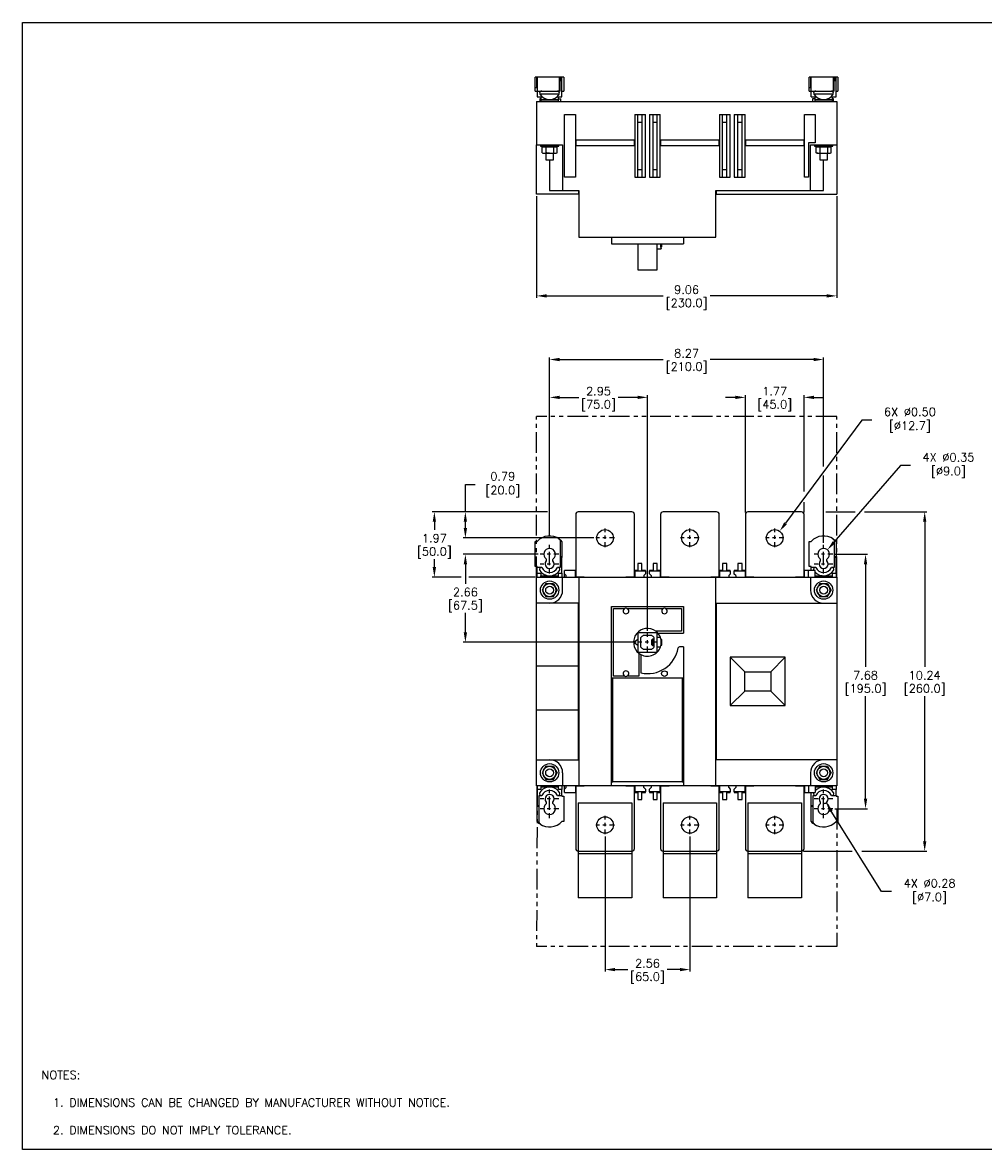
# Model space of a CAD drawing. Extents: x 886.9 to 941.4, y -8.5 to 25.5.
# Tile 1 of 2: x 886.9 to 915.9, y -8.5 to 25.5. Entities that reach past the tile are written whole.
import ezdxf

# ---------------------------------------------------------------- set-up
doc = ezdxf.new("R2010")
doc.units = 0
doc.header["$LTSCALE"] = 4
doc.header["$MEASUREMENT"] = 0
doc.linetypes.add('CENTER2', pattern=[1.125, 0.75, -0.125, 0.125, -0.125])
doc.linetypes.add('PHANTOM2', pattern=[1.25, 0.625, -0.125, 0.125, -0.125, 0.125, -0.125])
doc.layers.get('0').update_dxf_attribs({"linetype": 'CONTINUOUS'})
doc.layers.get('DEFPOINTS').update_dxf_attribs({"linetype": 'CONTINUOUS'})
for name, color, linetype in [('CENTER', 40, 'CENTER2'), ('DIMENSIONS', 140, 'CONTINUOUS'), ('PHANTOM', 130, 'PHANTOM2'), ('TEXT', 140, 'CONTINUOUS')]:
    doc.layers.add(name, color=color, linetype=linetype)
doc.styles.add('ROMANS', font='romans.shx')
doc.styles.get("Standard").update_dxf_attribs({"font": 'romans.shx'})
doc.dimstyles.get("Standard").update_dxf_attribs({"dimtxt": 0.25, "dimasz": 0.3, "dimexe": 0.0625, "dimexo": 0.0625, "dimgap": 0.0625, "dimtad": 0, "dimtih": 1, "dimtoh": 1, "dimzin": 0, "dimdsep": 46, "dimtxsty": 'Standard', "dimcen": 0, "dimadec": 0, "dimazin": 0, "dimtfac": 1, "dimtofl": 0, "dimtmove": 0, "dimatfit": 3, "dimfxl": 1, "dimtolj": 1, "dimtzin": 0, "dimarcsym": 0})

# ---------------------------------------------------------------- blocks, each defined once
blk = doc.blocks.new('*D88')
at = {"layer": 'DEFPOINTS', "color": 0, "transparency": 16777216}
for p in [(911.066, 10.704), (910.397, 0.467), (914.116, 0.467)]:
    blk.add_point(p, dxfattribs=at)
at = {"layer": 'DIMENSIONS', "color": 0, "lineweight": -2, "transparency": 16777216}
for p, q in [((911.128, 10.704), (912.018, 10.704)), ((912.299, 10.704), (914.179, 10.704)), ((914.116, 10.404), (914.116, 6.026)), ((914.116, 0.767), (914.116, 5.145)), ((910.459, 0.467), (911.927, 0.467)), ((912.22, 0.467), (914.179, 0.467))]:
    blk.add_line(p, q, dxfattribs=at)
at = {"layer": 'DIMENSIONS', "color": 0, "transparency": 16777216}
for points in [[(914.066, 10.404), (914.166, 10.404), (914.116, 10.704)], [(914.066, 0.767), (914.166, 0.767), (914.116, 0.467)]]:
    blk.add_solid(points, dxfattribs=at)
at = {"layer": 'DIMENSIONS', "color": 0, "transparency": 16777216, "char_height": 0.25, "attachment_point": 5}
for s, insert in [('\\A1;10.24', (914.116, 5.773)), ('\\A1;[260.0]', (914.116, 5.333))]:
    blk.add_mtext(s, dxfattribs=dict(at, insert=insert))
blk = doc.blocks.new('*D89')
at = {"layer": 'DEFPOINTS', "color": 0, "transparency": 16777216}
for p in [(911.347, 9.424), (911.347, 1.747), (912.331, 1.747)]:
    blk.add_point(p, dxfattribs=at)
at = {"layer": 'DIMENSIONS', "color": 0, "lineweight": -2, "transparency": 16777216}
for p, q in [((911.409, 9.424), (912.394, 9.424)), ((912.331, 9.124), (912.331, 6.026)), ((912.331, 2.047), (912.331, 5.145)), ((911.409, 1.747), (912.394, 1.747))]:
    blk.add_line(p, q, dxfattribs=at)
at = {"layer": 'DIMENSIONS', "color": 0, "transparency": 16777216}
for points in [[(912.281, 9.124), (912.381, 9.124), (912.331, 9.424)], [(912.281, 2.047), (912.381, 2.047), (912.331, 1.747)]]:
    blk.add_solid(points, dxfattribs=at)
at = {"layer": 'DIMENSIONS', "color": 0, "transparency": 16777216, "char_height": 0.25, "attachment_point": 5}
for s, insert in [('\\A1;7.68', (912.331, 5.773)), ('\\A1;[195.0]', (912.331, 5.333))]:
    blk.add_mtext(s, dxfattribs=dict(at, insert=insert))
blk = doc.blocks.new('*D90')
at = {"layer": 'DEFPOINTS', "color": 0, "transparency": 16777216}
for p in [(904.472, 0.974), (907.031, 0.974), (907.031, -3.107)]:
    blk.add_point(p, dxfattribs=at)
at = {"layer": 'DIMENSIONS', "color": 0, "lineweight": -2, "transparency": 16777216}
for p, q in [((904.472, 0.912), (904.472, -3.169)), ((907.031, 0.912), (907.031, -3.169)), ((904.772, -3.107), (905.159, -3.107)), ((906.731, -3.107), (906.343, -3.107))]:
    blk.add_line(p, q, dxfattribs=at)
at = {"layer": 'DIMENSIONS', "color": 0, "transparency": 16777216}
for points in [[(904.772, -3.057), (904.772, -3.157), (904.472, -3.107)], [(906.731, -3.057), (906.731, -3.157), (907.031, -3.107)]]:
    blk.add_solid(points, dxfattribs=at)
at = {"layer": 'DIMENSIONS', "color": 0, "transparency": 16777216, "char_height": 0.25, "attachment_point": 5}
for s, insert in [('\\A1;2.56', (905.751, -2.919)), ('\\A1;[65.0]', (905.751, -3.36))]:
    blk.add_mtext(s, dxfattribs=dict(at, insert=insert))
blk = doc.blocks.new('*D92')
at = {"layer": 'DEFPOINTS', "color": 0, "transparency": 16777216}
for p in [(900.257, 10.704), (902.798, 10.704), (904.191, 9.916)]:
    blk.add_point(p, dxfattribs=at)
at = {"layer": 'DIMENSIONS', "color": 0, "lineweight": -2, "transparency": 16777216}
for p, q in [((900.257, 10.704), (900.257, 11.525)), ((900.257, 11.525), (900.557, 11.525)), ((902.736, 10.704), (900.195, 10.704)), ((900.257, 10.216), (900.257, 10.404)), ((904.128, 9.916), (900.195, 9.916))]:
    blk.add_line(p, q, dxfattribs=at)
at = {"layer": 'DIMENSIONS', "color": 0, "transparency": 16777216}
for points in [[(900.207, 10.404), (900.307, 10.404), (900.257, 10.704)], [(900.207, 10.216), (900.307, 10.216), (900.257, 9.916)]]:
    blk.add_solid(points, dxfattribs=at)
at = {"layer": 'DIMENSIONS', "color": 0, "transparency": 16777216, "insert": (901.298, 11.525), "char_height": 0.25, "attachment_point": 5}
blk.add_mtext('\\A1; 0.79\\P [20.0]', dxfattribs=at)
blk = doc.blocks.new('*D93')
at = {"layer": 'DEFPOINTS', "color": 0, "transparency": 16777216}
for p in [(902.798, 10.704), (899.321, 8.735), (902.424, 8.735)]:
    blk.add_point(p, dxfattribs=at)
at = {"layer": 'DIMENSIONS', "color": 0, "lineweight": -2, "transparency": 16777216}
for p, q in [((902.736, 10.704), (899.259, 10.704)), ((899.321, 10.404), (899.321, 10.16)), ((899.321, 9.035), (899.321, 9.279)), ((900.125, 8.735), (899.259, 8.735)), ((902.362, 8.735), (900.366, 8.735))]:
    blk.add_line(p, q, dxfattribs=at)
at = {"layer": 'DIMENSIONS', "color": 0, "transparency": 16777216}
for points in [[(899.271, 10.404), (899.371, 10.404), (899.321, 10.704)], [(899.271, 9.035), (899.371, 9.035), (899.321, 8.735)]]:
    blk.add_solid(points, dxfattribs=at)
at = {"layer": 'DIMENSIONS', "color": 0, "transparency": 16777216, "char_height": 0.25, "attachment_point": 5}
for s, insert in [('\\A1;1.97', (899.321, 9.907)), ('\\A1;[50.0]', (899.321, 9.466))]:
    blk.add_mtext(s, dxfattribs=dict(at, insert=insert))
blk = doc.blocks.new('*D94')
at = {"layer": 'DEFPOINTS', "color": 0, "transparency": 16777216}
for p in [(902.518, 9.424), (900.257, 6.767), (905.471, 6.767)]:
    blk.add_point(p, dxfattribs=at)
at = {"layer": 'DIMENSIONS', "color": 0, "lineweight": -2, "transparency": 16777216}
for p, q in [((902.455, 9.424), (900.195, 9.424)), ((900.257, 9.124), (900.257, 8.536)), ((900.257, 7.067), (900.257, 7.655)), ((905.408, 6.767), (900.195, 6.767))]:
    blk.add_line(p, q, dxfattribs=at)
at = {"layer": 'DIMENSIONS', "color": 0, "transparency": 16777216}
for points in [[(900.207, 9.124), (900.307, 9.124), (900.257, 9.424)], [(900.207, 7.067), (900.307, 7.067), (900.257, 6.767)]]:
    blk.add_solid(points, dxfattribs=at)
at = {"layer": 'DIMENSIONS', "color": 0, "transparency": 16777216, "char_height": 0.25, "attachment_point": 5}
for s, insert in [('\\A1;2.66', (900.257, 8.283)), ('\\A1;[67.5]', (900.257, 7.842))]:
    blk.add_mtext(s, dxfattribs=dict(at, insert=insert))
blk = doc.blocks.new('*D95')
at = {"layer": 'DEFPOINTS', "color": 0, "transparency": 16777216}
for p in [(905.751, 14.157), (902.798, 9.916), (905.751, 7.047)]:
    blk.add_point(p, dxfattribs=at)
at = {"layer": 'DIMENSIONS', "color": 0, "lineweight": -2, "transparency": 16777216}
for p, q in [((902.798, 9.979), (902.798, 14.219)), ((903.098, 14.157), (903.682, 14.157)), ((905.451, 14.157), (904.867, 14.157)), ((905.751, 7.11), (905.751, 14.219))]:
    blk.add_line(p, q, dxfattribs=at)
at = {"layer": 'DIMENSIONS', "color": 0, "transparency": 16777216}
for points in [[(903.098, 14.207), (903.098, 14.107), (902.798, 14.157)], [(905.451, 14.207), (905.451, 14.107), (905.751, 14.157)]]:
    blk.add_solid(points, dxfattribs=at)
at = {"layer": 'DIMENSIONS', "color": 0, "transparency": 16777216, "char_height": 0.25, "attachment_point": 5}
for s, insert in [('\\A1;2.95', (904.275, 14.344)), ('\\A1;[75.0]', (904.275, 13.904))]:
    blk.add_mtext(s, dxfattribs=dict(at, insert=insert))
blk = doc.blocks.new('*D96')
at = {"layer": 'DEFPOINTS', "color": 0, "transparency": 16777216}
for p in [(911.066, 15.299), (902.798, 9.916), (911.066, 9.705)]:
    blk.add_point(p, dxfattribs=at)
at = {"layer": 'DIMENSIONS', "color": 0, "lineweight": -2, "transparency": 16777216}
for p, q in [((902.798, 9.979), (902.798, 15.362)), ((911.066, 12.068), (911.066, 15.362)), ((903.098, 15.299), (906.221, 15.299)), ((910.766, 15.299), (907.643, 15.299)), ((911.066, 9.767), (911.066, 11.799))]:
    blk.add_line(p, q, dxfattribs=at)
at = {"layer": 'DIMENSIONS', "color": 0, "transparency": 16777216}
for points in [[(903.098, 15.349), (903.098, 15.249), (902.798, 15.299)], [(910.766, 15.349), (910.766, 15.249), (911.066, 15.299)]]:
    blk.add_solid(points, dxfattribs=at)
at = {"layer": 'DIMENSIONS', "color": 0, "transparency": 16777216, "char_height": 0.25, "attachment_point": 5}
for s, insert in [('\\A1;8.27', (906.932, 15.487)), ('\\A1;[210.0]', (906.932, 15.046))]:
    blk.add_mtext(s, dxfattribs=dict(at, insert=insert))
blk = doc.blocks.new('*D97')
at = {"layer": 'DEFPOINTS', "color": 0, "transparency": 16777216}
for p in [(910.475, 14.157), (908.704, 10.625), (910.475, 10.625)]:
    blk.add_point(p, dxfattribs=at)
at = {"layer": 'DIMENSIONS', "color": 0, "lineweight": -2, "transparency": 16777216}
for p, q in [((908.404, 14.157), (908.104, 14.157)), ((908.704, 10.687), (908.704, 14.219)), ((910.475, 11.314), (910.475, 14.219)), ((910.775, 14.157), (911.075, 14.157)), ((910.475, 10.687), (910.475, 10.992))]:
    blk.add_line(p, q, dxfattribs=at)
at = {"layer": 'DIMENSIONS', "color": 0, "transparency": 16777216}
for points in [[(908.404, 14.207), (908.404, 14.107), (908.704, 14.157)], [(910.775, 14.207), (910.775, 14.107), (910.475, 14.157)]]:
    blk.add_solid(points, dxfattribs=at)
at = {"layer": 'DIMENSIONS', "color": 0, "transparency": 16777216, "char_height": 0.25, "attachment_point": 5}
for s, insert in [('\\A1;1.77', (909.59, 14.344)), ('\\A1;[45.0]', (909.59, 13.904))]:
    blk.add_mtext(s, dxfattribs=dict(at, insert=insert))
blk = doc.blocks.new('*D98')
at = {"layer": 'DEFPOINTS', "color": 0, "transparency": 16777216}
for p in [(910.993, 2.159), (911.139, 1.925)]:
    blk.add_point(p, dxfattribs=at)
at = {"layer": 'DIMENSIONS', "color": 0, "lineweight": -2, "transparency": 16777216}
for p, q in [((912.815, -0.752), (911.298, 1.671)), ((913.115, -0.752), (912.815, -0.752))]:
    blk.add_line(p, q, dxfattribs=at)
blk.add_arc((911.066, 2.042), 0.138, 276.0569, 316.7498, dxfattribs=at)
at = {"layer": 'DIMENSIONS', "color": 0, "transparency": 16777216}
blk.add_solid([(911.341, 1.698), (911.256, 1.645), (911.139, 1.925)], dxfattribs=at)
at = {"layer": 'DIMENSIONS', "color": 0, "transparency": 16777216, "insert": (914.177, -0.752), "char_height": 0.25, "attachment_point": 5}
blk.add_mtext('\\A1; 4X ∅0.28\\P [∅7.0]', dxfattribs=at)
blk = doc.blocks.new('*D99')
at = {"layer": 'DEFPOINTS', "color": 0, "transparency": 16777216}
for p in [(911.182, 9.558), (910.95, 9.29)]:
    blk.add_point(p, dxfattribs=at)
at = {"layer": 'DIMENSIONS', "color": 0, "lineweight": -2, "transparency": 16777216}
for p, q in [((913.384, 12.1), (911.378, 9.785)), ((913.684, 12.1), (913.384, 12.1))]:
    blk.add_line(p, q, dxfattribs=at)
at = {"layer": 'DIMENSIONS', "color": 0, "transparency": 16777216}
blk.add_solid([(911.341, 9.817), (911.416, 9.752), (911.182, 9.558)], dxfattribs=at)
at = {"layer": 'DIMENSIONS', "color": 0, "transparency": 16777216, "insert": (914.746, 12.1), "char_height": 0.25, "attachment_point": 5}
blk.add_mtext('\\A1; 4X ∅0.35\\P [∅9.0]', dxfattribs=at)
blk = doc.blocks.new('*D100')
at = {"layer": 'DEFPOINTS', "color": 0, "transparency": 16777216}
for p in [(909.738, 10.117), (909.441, 9.715)]:
    blk.add_point(p, dxfattribs=at)
at = {"layer": 'DIMENSIONS', "color": 0, "lineweight": -2, "transparency": 16777216}
for p, q in [((912.221, 13.469), (909.917, 10.358)), ((912.521, 13.469), (912.221, 13.469))]:
    blk.add_line(p, q, dxfattribs=at)
at = {"layer": 'DIMENSIONS', "color": 0, "transparency": 16777216}
blk.add_solid([(909.877, 10.388), (909.957, 10.328), (909.738, 10.117)], dxfattribs=at)
at = {"layer": 'DIMENSIONS', "color": 0, "transparency": 16777216, "insert": (913.583, 13.469), "char_height": 0.25, "attachment_point": 5}
blk.add_mtext('\\A1; 6X ∅0.50\\P [∅12.7]', dxfattribs=at)
blk = doc.blocks.new('*D101')
at = {"layer": 'DEFPOINTS', "color": 0, "transparency": 16777216}
for p in [(902.405, 20.285), (911.46, 20.285), (911.46, 17.219)]:
    blk.add_point(p, dxfattribs=at)
at = {"layer": 'DIMENSIONS', "color": 0, "lineweight": -2, "transparency": 16777216}
for p, q in [((902.405, 20.223), (902.405, 17.156)), ((911.46, 20.223), (911.46, 17.156)), ((902.705, 17.219), (906.221, 17.219)), ((911.16, 17.219), (907.643, 17.219))]:
    blk.add_line(p, q, dxfattribs=at)
at = {"layer": 'DIMENSIONS', "color": 0, "transparency": 16777216}
for points in [[(902.705, 17.269), (902.705, 17.169), (902.405, 17.219)], [(911.16, 17.269), (911.16, 17.169), (911.46, 17.219)]]:
    blk.add_solid(points, dxfattribs=at)
at = {"layer": 'DIMENSIONS', "color": 0, "transparency": 16777216, "char_height": 0.25, "attachment_point": 5}
for s, insert in [('\\A1;9.06', (906.932, 17.406)), ('\\A1;[230.0]', (906.932, 16.966))]:
    blk.add_mtext(s, dxfattribs=dict(at, insert=insert))

msp = doc.modelspace()

# ---------------------------------------------------------------- linework, layer by layer
at = {"color": 0}
for p, q in [((903.231, 23.813), (902.365, 23.813)), ((902.365, 23.399), (902.365, 23.813)), ((902.399, 23.813), (902.399, 23.506)), ((902.424, 23.813), (902.424, 23.222)), ((903.094, 23.399), (903.094, 23.813)), ((903.125, 23.813), (903.125, 23.714)), ((903.172, 23.222), (903.172, 23.813)), ((903.231, 23.813), (903.231, 23.399)), ((911.499, 23.813), (910.633, 23.813)), ((910.633, 23.399), (910.633, 23.813)), ((910.666, 23.813), (910.666, 23.506)), ((910.692, 23.222), (910.692, 23.813)), ((911.361, 23.399), (911.361, 23.813)), ((911.393, 23.813), (911.393, 23.714)), ((911.44, 23.222), (911.44, 23.813)), ((911.499, 23.813), (911.499, 23.399)), ((902.365, 23.506), (902.424, 23.506)), ((903.113, 23.714), (903.125, 23.714)), ((903.113, 23.399), (903.113, 23.714)), ((903.172, 23.703), (903.113, 23.703)), ((903.125, 23.714), (903.172, 23.714)), ((910.633, 23.506), (910.692, 23.506)), ((911.381, 23.714), (911.393, 23.714)), ((911.381, 23.399), (911.381, 23.714)), ((911.44, 23.703), (911.381, 23.703)), ((911.393, 23.714), (911.44, 23.714)), ((902.365, 23.399), (902.424, 23.399)), ((902.424, 23.399), (903.094, 23.399)), ((902.424, 23.222), (902.535, 23.222)), ((902.503, 23.163), (902.503, 23.084)), ((902.535, 23.163), (902.503, 23.163)), ((903.09, 23.301), (902.506, 23.301)), ((902.535, 23.222), (902.535, 23.084)), ((902.535, 23.143), (903.062, 23.143)), ((903.062, 23.222), (903.172, 23.222)), ((903.062, 23.084), (903.062, 23.222)), ((903.062, 23.163), (903.133, 23.163)), ((903.113, 23.399), (903.094, 23.399)), ((903.133, 23.084), (903.133, 23.163)), ((903.172, 23.399), (903.231, 23.399)), ((910.633, 23.399), (910.692, 23.399)), ((910.692, 23.399), (911.361, 23.399)), ((910.692, 23.222), (910.802, 23.222)), ((910.731, 23.163), (910.731, 23.084)), ((910.802, 23.163), (910.731, 23.163)), ((911.358, 23.301), (910.774, 23.301)), ((910.802, 23.222), (910.802, 23.084)), ((910.802, 23.143), (911.33, 23.143)), ((911.33, 23.222), (911.44, 23.222)), ((911.33, 23.084), (911.33, 23.222)), ((911.356, 23.163), (911.33, 23.163)), ((911.356, 23.084), (911.356, 23.163)), ((911.361, 23.163), (911.356, 23.163)), ((911.381, 23.399), (911.361, 23.399)), ((911.361, 23.084), (911.361, 23.163)), ((911.44, 23.399), (911.499, 23.399)), ((902.405, 23.084), (902.405, 21.781)), ((902.405, 23.084), (911.46, 23.084)), ((903.062, 23.084), (902.535, 23.084)), ((911.33, 23.084), (910.802, 23.084)), ((911.46, 23.084), (911.46, 21.781)), ((903.251, 22.691), (903.576, 22.691)), ((903.251, 20.797), (903.251, 22.691)), ((903.576, 22.691), (903.576, 20.797)), ((905.367, 22.691), (905.367, 22.679)), ((905.367, 22.691), (905.692, 22.691)), ((905.367, 22.679), (905.367, 20.809)), ((905.456, 20.797), (905.456, 22.691)), ((905.456, 22.463), (905.584, 22.463)), ((905.584, 22.691), (905.584, 20.797)), ((905.692, 22.679), (905.692, 22.691)), ((905.692, 20.809), (905.692, 22.679)), ((905.81, 22.691), (905.81, 22.679)), ((905.81, 22.691), (906.135, 22.691)), ((905.81, 22.679), (905.81, 20.809)), ((905.918, 20.797), (905.918, 22.691)), ((905.918, 22.463), (906.046, 22.463)), ((906.046, 20.797), (906.046, 22.691)), ((906.135, 22.679), (906.135, 22.691)), ((906.135, 20.809), (906.135, 22.679)), ((907.926, 22.691), (907.926, 22.679)), ((907.926, 22.691), (908.251, 22.691)), ((907.926, 22.679), (907.926, 20.809)), ((908.015, 20.797), (908.015, 22.691)), ((908.015, 22.463), (908.143, 22.463)), ((908.143, 20.797), (908.143, 22.691)), ((908.251, 22.679), (908.251, 22.691)), ((908.251, 20.809), (908.251, 22.679)), ((908.369, 22.691), (908.369, 22.679)), ((908.369, 22.691), (908.694, 22.691)), ((908.369, 22.679), (908.369, 20.809)), ((908.477, 20.797), (908.477, 22.691)), ((908.477, 22.463), (908.605, 22.463)), ((908.605, 20.797), (908.605, 22.691)), ((908.694, 22.679), (908.694, 22.691)), ((908.694, 20.809), (908.694, 22.679)), ((910.485, 20.797), (910.485, 22.691)), ((910.485, 22.691), (910.81, 22.691)), ((910.81, 22.691), (910.81, 21.84)), ((902.405, 21.781), (903.192, 21.781)), ((902.405, 20.285), (902.405, 21.781)), ((902.523, 21.781), (902.523, 21.738)), ((903.074, 21.738), (903.074, 21.781)), ((903.192, 21.781), (903.192, 20.403)), ((903.586, 21.931), (905.357, 21.931)), ((903.586, 21.931), (903.586, 21.742)), ((905.357, 21.742), (905.357, 21.931)), ((906.145, 21.931), (906.145, 21.742)), ((906.145, 21.931), (907.916, 21.931)), ((907.916, 21.742), (907.916, 21.931)), ((908.704, 21.931), (908.704, 21.742)), ((908.704, 21.931), (910.475, 21.931)), ((910.475, 21.742), (910.475, 21.931)), ((910.81, 21.84), (910.613, 21.84)), ((910.613, 21.84), (910.613, 20.797)), ((910.672, 21.781), (911.46, 21.781)), ((910.672, 20.403), (910.672, 21.781)), ((910.79, 21.781), (910.79, 21.738)), ((911.342, 21.738), (911.342, 21.781)), ((911.46, 21.781), (911.46, 20.285)), ((902.523, 21.738), (902.668, 21.718)), ((903.074, 21.738), (902.523, 21.738)), ((902.571, 21.718), (903.026, 21.718)), ((902.571, 21.539), (902.571, 21.718)), ((902.571, 21.539), (902.601, 21.521)), ((902.601, 21.521), (902.628, 21.521)), ((902.628, 21.521), (902.995, 21.521)), ((902.68, 21.521), (902.68, 21.321)), ((902.685, 21.718), (902.685, 21.539)), ((902.912, 21.718), (902.912, 21.539)), ((902.916, 21.321), (902.916, 21.521)), ((902.928, 21.718), (903.074, 21.738)), ((902.969, 21.521), (902.995, 21.521)), ((902.995, 21.521), (903.026, 21.539)), ((903.026, 21.539), (903.026, 21.718)), ((905.357, 21.742), (903.586, 21.742)), ((907.916, 21.742), (906.145, 21.742)), ((910.475, 21.742), (908.704, 21.742)), ((910.79, 21.738), (910.936, 21.718)), ((911.342, 21.738), (910.79, 21.738)), ((910.839, 21.718), (911.293, 21.718)), ((910.839, 21.539), (910.839, 21.718)), ((910.839, 21.539), (910.869, 21.521)), ((910.869, 21.521), (910.896, 21.521)), ((910.896, 21.521), (911.263, 21.521)), ((910.948, 21.521), (910.948, 21.321)), ((910.952, 21.718), (910.952, 21.539)), ((911.18, 21.718), (911.18, 21.539)), ((911.184, 21.321), (911.184, 21.521)), ((911.196, 21.718), (911.342, 21.738)), ((911.236, 21.521), (911.263, 21.521)), ((911.263, 21.521), (911.293, 21.539)), ((911.293, 21.539), (911.293, 21.718)), ((902.68, 21.321), (902.916, 21.321)), ((902.798, 21.321), (902.798, 20.403)), ((910.948, 21.321), (911.184, 21.321)), ((911.066, 20.403), (911.066, 21.321)), ((903.576, 20.797), (903.251, 20.797)), ((905.367, 20.809), (905.367, 20.797)), ((905.367, 20.797), (905.692, 20.797)), ((905.584, 21.025), (905.456, 21.025)), ((905.692, 20.797), (905.692, 20.809)), ((905.81, 20.809), (905.81, 20.797)), ((905.81, 20.797), (906.135, 20.797)), ((906.046, 21.025), (905.918, 21.025)), ((906.135, 20.797), (906.135, 20.809)), ((907.926, 20.809), (907.926, 20.797)), ((907.926, 20.797), (908.251, 20.797)), ((908.143, 21.025), (908.015, 21.025)), ((908.251, 20.797), (908.251, 20.809)), ((908.369, 20.809), (908.369, 20.797)), ((908.369, 20.797), (908.694, 20.797)), ((908.605, 21.025), (908.477, 21.025)), ((908.694, 20.797), (908.694, 20.809)), ((910.613, 20.797), (910.485, 20.797)), ((902.798, 20.403), (903.684, 20.403)), ((903.668, 20.403), (903.668, 20.285)), ((903.684, 20.403), (903.684, 18.986)), ((907.818, 20.403), (911.066, 20.403)), ((907.818, 18.986), (907.818, 20.403)), ((907.834, 20.285), (907.834, 20.403)), ((903.668, 20.285), (902.405, 20.285)), ((907.834, 20.285), (911.46, 20.285)), ((903.684, 18.986), (907.818, 18.986)), ((904.668, 18.986), (904.668, 18.789)), ((904.668, 18.789), (906.834, 18.789)), ((905.456, 18.789), (905.456, 18.002)), ((906.046, 18.002), (906.046, 18.789)), ((906.167, 18.689), (906.167, 18.789)), ((906.167, 18.691), (906.184, 18.708)), ((906.184, 18.708), (906.184, 18.789)), ((906.834, 18.986), (906.834, 18.789)), ((906.046, 18.64), (906.167, 18.64)), ((906.167, 18.64), (906.167, 18.688)), ((905.456, 18.002), (905.458, 18.002)), ((905.458, 18.002), (906.045, 18.002)), ((906.045, 18.002), (906.046, 18.002)), ((903.586, 10.625), (903.586, 8.747)), ((905.279, 10.704), (903.664, 10.704)), ((905.357, 8.747), (905.357, 10.625)), ((906.145, 10.625), (906.145, 8.747)), ((907.838, 10.704), (906.223, 10.704)), ((907.916, 8.747), (907.916, 10.625)), ((908.704, 10.625), (908.704, 8.747)), ((910.397, 10.704), (908.783, 10.704)), ((910.475, 8.747), (910.475, 10.625)), ((903.094, 9.857), (903.094, 9.881)), ((911.361, 9.857), (911.361, 9.881)), ((902.365, 9.05), (902.365, 9.813)), ((902.365, 9.813), (902.424, 9.813)), ((903.113, 9.857), (903.094, 9.857)), ((903.113, 9.857), (903.113, 9.026)), ((903.113, 9.857), (903.125, 9.857)), ((903.172, 9.813), (903.172, 9.358)), ((910.633, 9.05), (910.633, 9.813)), ((910.633, 9.813), (910.692, 9.813)), ((911.381, 9.857), (911.361, 9.857)), ((911.381, 9.857), (911.381, 9.026)), ((911.381, 9.857), (911.393, 9.857)), ((911.44, 9.813), (911.44, 9.358)), ((903.113, 9.358), (903.172, 9.358)), ((903.172, 9.33), (903.113, 9.33)), ((903.172, 9.358), (903.172, 9.33)), ((903.172, 8.849), (903.172, 9.33)), ((911.381, 9.358), (911.44, 9.358)), ((911.44, 9.33), (911.381, 9.33)), ((911.44, 9.358), (911.44, 9.33)), ((911.44, 8.849), (911.44, 9.33)), ((902.424, 9.05), (902.365, 9.05)), ((902.424, 9.026), (902.424, 9.05)), ((902.564, 9.026), (902.424, 9.026)), ((902.424, 8.849), (902.424, 9.026)), ((902.424, 8.849), (902.535, 8.849)), ((902.424, 8.735), (902.424, 8.849)), ((902.535, 8.849), (902.535, 8.771)), ((903.113, 9.026), (903.033, 9.026)), ((903.062, 8.849), (903.172, 8.849)), ((903.062, 8.771), (903.062, 8.849)), ((903.172, 8.849), (903.172, 8.735)), ((903.251, 8.834), (903.251, 8.932)), ((903.576, 8.932), (903.251, 8.932)), ((903.576, 8.735), (903.576, 8.932)), ((905.367, 8.932), (905.367, 8.92)), ((905.456, 8.932), (905.367, 8.932)), ((905.367, 8.92), (905.692, 8.92)), ((905.367, 8.92), (905.367, 8.735)), ((905.456, 9.148), (905.456, 8.932)), ((905.584, 9.148), (905.456, 9.148)), ((905.584, 8.932), (905.584, 9.148)), ((905.692, 8.932), (905.584, 8.932)), ((905.692, 8.92), (905.692, 8.932)), ((905.692, 8.92), (905.692, 8.834)), ((905.81, 8.932), (905.81, 8.92)), ((905.918, 8.932), (905.81, 8.932)), ((905.81, 8.834), (905.81, 8.92)), ((905.81, 8.92), (906.135, 8.92)), ((905.918, 9.148), (905.918, 8.932)), ((906.046, 9.148), (905.918, 9.148)), ((906.046, 8.932), (906.046, 9.148)), ((906.135, 8.932), (906.046, 8.932)), ((906.135, 8.92), (906.135, 8.932)), ((906.135, 8.92), (906.135, 8.735)), ((908.015, 8.932), (907.926, 8.932)), ((907.926, 8.932), (907.926, 8.92)), ((907.926, 8.92), (908.251, 8.92)), ((907.926, 8.92), (907.926, 8.735)), ((908.015, 9.148), (908.015, 8.932)), ((908.143, 9.148), (908.015, 9.148)), ((908.143, 8.932), (908.143, 9.148)), ((908.251, 8.932), (908.143, 8.932)), ((908.251, 8.92), (908.251, 8.932)), ((908.251, 8.92), (908.251, 8.824)), ((908.477, 8.932), (908.369, 8.932)), ((908.369, 8.932), (908.369, 8.92)), ((908.369, 8.824), (908.369, 8.92)), ((908.369, 8.92), (908.694, 8.92)), ((908.477, 9.148), (908.477, 8.932)), ((908.605, 9.148), (908.477, 9.148)), ((908.605, 8.932), (908.605, 9.148)), ((908.694, 8.932), (908.605, 8.932)), ((908.694, 8.92), (908.694, 8.932)), ((908.694, 8.92), (908.694, 8.735)), ((910.485, 8.735), (910.485, 8.932)), ((910.613, 8.932), (910.485, 8.932)), ((910.613, 8.735), (910.613, 8.932)), ((910.81, 8.932), (910.613, 8.932)), ((910.692, 9.05), (910.633, 9.05)), ((910.692, 9.026), (910.692, 9.05)), ((910.831, 9.026), (910.692, 9.026)), ((910.692, 8.932), (910.692, 9.026)), ((910.81, 8.735), (910.81, 8.932)), ((911.381, 9.026), (911.301, 9.026)), ((911.33, 8.849), (911.44, 8.849)), ((911.33, 8.771), (911.33, 8.849)), ((911.44, 8.849), (911.44, 8.735)), ((902.405, 2.436), (902.405, 8.735)), ((902.405, 8.735), (911.46, 8.735)), ((902.535, 8.771), (903.062, 8.771)), ((902.535, 8.735), (902.535, 8.771)), ((903.062, 8.735), (903.062, 8.771)), ((903.192, 8.341), (903.192, 8.735)), ((903.251, 8.834), (903.3, 8.784)), ((903.251, 8.735), (903.251, 8.834)), ((903.3, 8.735), (903.3, 8.784)), ((903.586, 8.747), (903.842, 8.747)), ((903.684, 8.735), (903.684, 2.436)), ((903.842, 8.747), (903.842, 8.735)), ((905.101, 8.747), (905.357, 8.747)), ((905.101, 8.735), (905.101, 8.747)), ((905.692, 8.834), (905.643, 8.784)), ((905.643, 8.784), (905.643, 8.735)), ((905.859, 8.784), (905.81, 8.834)), ((905.859, 8.784), (905.859, 8.735)), ((906.145, 8.747), (906.401, 8.747)), ((906.401, 8.747), (906.401, 8.735)), ((907.66, 8.747), (907.916, 8.747)), ((907.66, 8.735), (907.66, 8.747)), ((907.818, 2.436), (907.818, 8.735)), ((908.251, 8.824), (908.202, 8.784)), ((908.202, 8.784), (908.202, 8.735)), ((908.418, 8.784), (908.369, 8.824)), ((908.418, 8.784), (908.418, 8.735)), ((908.704, 8.747), (908.96, 8.747)), ((908.96, 8.747), (908.96, 8.735)), ((910.22, 8.747), (910.475, 8.747)), ((910.22, 8.735), (910.22, 8.747)), ((910.672, 8.735), (910.672, 8.341)), ((910.81, 8.771), (911.33, 8.771)), ((911.33, 8.735), (911.33, 8.771)), ((911.46, 8.735), (911.46, 2.436)), ((903.668, 7.948), (902.405, 7.948)), ((903.668, 3.223), (903.668, 7.948)), ((904.668, 7.849), (906.834, 7.849)), ((904.668, 2.436), (904.668, 7.849)), ((906.834, 7.849), (906.834, 7.042)), ((907.834, 7.948), (911.46, 7.948)), ((907.834, 3.223), (907.834, 7.948)), ((904.727, 7.79), (905.07, 7.79)), ((904.727, 5.743), (904.727, 7.79)), ((905.132, 7.79), (906.232, 7.79)), ((906.294, 7.79), (906.775, 7.79)), ((906.775, 7.79), (906.775, 7.101)), ((905.353, 6.782), (905.456, 6.865)), ((905.456, 7.06), (905.456, 6.473)), ((905.458, 7.062), (906.045, 7.062)), ((905.545, 6.9), (905.545, 6.633)), ((905.884, 6.972), (905.618, 6.972)), ((905.899, 6.865), (905.869, 6.835)), ((905.869, 6.835), (905.869, 6.698)), ((905.957, 6.865), (905.899, 6.865)), ((905.899, 6.865), (905.899, 6.668)), ((905.957, 6.633), (905.957, 6.9)), ((906.775, 7.101), (906.002, 7.101)), ((906.046, 6.473), (906.046, 7.06)), ((906.14, 6.916), (906.046, 6.916)), ((906.066, 7.042), (906.834, 7.042)), ((906.167, 6.865), (906.155, 6.865)), ((906.184, 6.848), (906.167, 6.865)), ((906.167, 6.668), (906.167, 6.865)), ((906.184, 6.767), (906.184, 6.848)), ((905.456, 6.668), (905.353, 6.751)), ((905.458, 6.471), (906.045, 6.471)), ((905.618, 6.561), (905.884, 6.561)), ((905.869, 6.698), (905.899, 6.668)), ((905.899, 6.668), (905.957, 6.668)), ((906.14, 6.617), (906.046, 6.617)), ((906.156, 6.668), (906.167, 6.668)), ((906.167, 6.668), (906.184, 6.685)), ((906.184, 6.685), (906.184, 6.767)), ((906.834, 6.629), (906.719, 6.629)), ((906.834, 6.629), (906.834, 2.436)), ((905.495, 6.436), (905.495, 5.743)), ((905.554, 6.397), (905.554, 5.842)), ((908.251, 6.314), (908.251, 4.857)), ((909.905, 6.314), (908.251, 6.314)), ((908.684, 5.881), (908.251, 6.314)), ((909.472, 5.881), (909.905, 6.314)), ((909.905, 4.857), (909.905, 6.314)), ((902.405, 6.058), (903.668, 6.058)), ((908.684, 5.29), (908.684, 5.881)), ((908.684, 5.881), (909.472, 5.881)), ((909.472, 5.881), (909.472, 5.29)), ((906.834, 5.684), (904.668, 5.684)), ((904.708, 2.558), (904.708, 5.684)), ((905.07, 5.743), (904.727, 5.743)), ((905.495, 5.743), (905.132, 5.743)), ((906.794, 5.684), (906.794, 2.558)), ((908.251, 4.857), (908.684, 5.29)), ((909.472, 5.29), (908.684, 5.29)), ((909.472, 5.29), (909.905, 4.857)), ((908.251, 4.857), (909.905, 4.857)), ((903.668, 4.719), (902.405, 4.719)), ((902.405, 3.223), (903.668, 3.223)), ((911.46, 3.223), (907.834, 3.223)), ((903.192, 2.83), (903.192, 2.436)), ((910.672, 2.83), (910.672, 2.436)), ((911.46, 2.436), (902.405, 2.436)), ((902.424, 2.322), (902.424, 2.436)), ((902.535, 2.436), (902.535, 2.4)), ((903.062, 2.4), (902.535, 2.4)), ((902.535, 2.4), (902.535, 2.322)), ((903.062, 2.4), (903.062, 2.436)), ((903.062, 2.322), (903.062, 2.4)), ((903.172, 2.436), (903.172, 2.322)), ((903.251, 2.337), (903.251, 2.436)), ((903.3, 2.387), (903.251, 2.337)), ((903.3, 2.387), (903.3, 2.436)), ((903.576, 2.436), (903.576, 2.239)), ((903.586, 2.424), (903.586, 0.546)), ((903.842, 2.424), (903.586, 2.424)), ((903.842, 2.436), (903.842, 2.424)), ((904.668, 2.565), (904.668, 2.554)), ((906.834, 2.554), (904.668, 2.554)), ((906.794, 2.558), (904.708, 2.558)), ((905.101, 2.424), (905.101, 2.436)), ((905.357, 2.424), (905.101, 2.424)), ((905.357, 0.546), (905.357, 2.424)), ((905.367, 2.436), (905.367, 2.251)), ((905.643, 2.387), (905.643, 2.436)), ((905.643, 2.387), (905.692, 2.337)), ((905.81, 2.337), (905.859, 2.387)), ((905.859, 2.436), (905.859, 2.387)), ((906.135, 2.251), (906.135, 2.436)), ((906.145, 2.424), (906.145, 0.546)), ((906.401, 2.424), (906.145, 2.424)), ((906.401, 2.436), (906.401, 2.424)), ((906.834, 2.554), (906.834, 2.565)), ((907.66, 2.424), (907.66, 2.436)), ((907.916, 2.424), (907.66, 2.424)), ((907.916, 0.546), (907.916, 2.424)), ((907.926, 2.436), (907.926, 2.251)), ((908.202, 2.387), (908.202, 2.436)), ((908.202, 2.387), (908.251, 2.337)), ((908.369, 2.337), (908.418, 2.387)), ((908.418, 2.436), (908.418, 2.387)), ((908.694, 2.251), (908.694, 2.436)), ((908.704, 2.424), (908.704, 0.546)), ((908.96, 2.424), (908.704, 2.424)), ((908.96, 2.436), (908.96, 2.424)), ((910.22, 2.424), (910.22, 2.436)), ((910.475, 2.424), (910.22, 2.424)), ((910.475, 0.546), (910.475, 2.424)), ((910.485, 2.436), (910.485, 2.239)), ((910.613, 2.436), (910.613, 2.239)), ((910.81, 2.436), (910.81, 2.239)), ((911.33, 2.4), (910.81, 2.4)), ((911.33, 2.4), (911.33, 2.436)), ((911.33, 2.322), (911.33, 2.4)), ((911.44, 2.436), (911.44, 2.322)), ((902.424, 1.841), (902.424, 2.322)), ((902.535, 2.322), (902.424, 2.322)), ((902.483, 2.145), (902.564, 2.145)), ((902.483, 1.314), (902.483, 2.145)), ((903.033, 2.145), (903.172, 2.145)), ((903.172, 2.322), (903.062, 2.322)), ((903.172, 2.145), (903.172, 2.322)), ((903.172, 2.145), (903.172, 2.121)), ((903.172, 2.121), (903.231, 2.121)), ((903.231, 2.121), (903.231, 1.358)), ((903.251, 2.239), (903.251, 2.337)), ((903.251, 2.239), (903.576, 2.239)), ((905.367, 2.251), (905.367, 2.239)), ((905.692, 2.251), (905.367, 2.251)), ((905.367, 2.239), (905.456, 2.239)), ((905.456, 2.239), (905.456, 2.022)), ((905.584, 2.239), (905.692, 2.239)), ((905.584, 2.022), (905.584, 2.239)), ((905.692, 2.337), (905.692, 2.251)), ((905.692, 2.239), (905.692, 2.251)), ((905.81, 2.251), (905.81, 2.337)), ((906.135, 2.251), (905.81, 2.251)), ((905.81, 2.251), (905.81, 2.239)), ((905.81, 2.239), (905.918, 2.239)), ((905.918, 2.239), (905.918, 2.022)), ((906.046, 2.239), (906.135, 2.239)), ((906.046, 2.022), (906.046, 2.239)), ((906.135, 2.239), (906.135, 2.251)), ((908.251, 2.251), (907.926, 2.251)), ((907.926, 2.251), (907.926, 2.239)), ((907.926, 2.239), (908.015, 2.239)), ((908.015, 2.239), (908.015, 2.022)), ((908.143, 2.239), (908.251, 2.239)), ((908.143, 2.022), (908.143, 2.239)), ((908.251, 2.337), (908.251, 2.251)), ((908.251, 2.239), (908.251, 2.251)), ((908.369, 2.251), (908.369, 2.337)), ((908.694, 2.251), (908.369, 2.251)), ((908.369, 2.251), (908.369, 2.239)), ((908.369, 2.239), (908.477, 2.239)), ((908.477, 2.239), (908.477, 2.022)), ((908.605, 2.239), (908.694, 2.239)), ((908.605, 2.022), (908.605, 2.239)), ((908.694, 2.239), (908.694, 2.251)), ((910.485, 2.239), (910.613, 2.239)), ((910.613, 2.239), (910.81, 2.239)), ((910.692, 1.358), (910.692, 2.239)), ((910.751, 2.145), (910.831, 2.145)), ((910.751, 1.314), (910.751, 2.145)), ((911.301, 2.145), (911.44, 2.145)), ((911.44, 2.322), (911.33, 2.322)), ((911.44, 2.145), (911.44, 2.322)), ((911.44, 2.145), (911.44, 2.121)), ((911.44, 2.121), (911.499, 2.121)), ((911.499, 2.121), (911.499, 1.358)), ((902.424, 1.841), (902.483, 1.841)), ((902.424, 1.813), (902.424, 1.841)), ((902.483, 1.813), (902.424, 1.813)), ((902.424, 1.358), (902.424, 1.813)), ((905.456, 2.022), (905.584, 2.022)), ((905.918, 2.022), (906.046, 2.022)), ((908.015, 2.022), (908.143, 2.022)), ((908.477, 2.022), (908.605, 2.022)), ((910.692, 1.841), (910.751, 1.841)), ((910.751, 1.813), (910.692, 1.813)), ((902.471, 1.314), (902.483, 1.314)), ((902.503, 1.314), (902.483, 1.314)), ((902.503, 1.314), (902.503, 1.29)), ((903.231, 1.358), (903.172, 1.358)), ((910.739, 1.314), (910.751, 1.314)), ((910.771, 1.314), (910.751, 1.314)), ((910.771, 1.314), (910.771, 1.29)), ((911.499, 1.358), (911.44, 1.358)), ((903.664, 0.467), (905.279, 0.467)), ((906.223, 0.467), (907.838, 0.467)), ((908.783, 0.467), (910.397, 0.467))]:
    msp.add_line(p, q, dxfattribs=at)
for p, q in [((902.685, 8.538), (902.571, 8.341)), ((902.685, 8.538), (902.912, 8.538)), ((902.912, 8.538), (903.026, 8.341)), ((910.952, 8.538), (910.839, 8.341)), ((910.952, 8.538), (911.18, 8.538)), ((911.18, 8.538), (911.293, 8.341)), ((902.571, 8.341), (902.685, 8.145)), ((902.912, 8.145), (903.026, 8.341)), ((910.839, 8.341), (910.952, 8.145)), ((911.18, 8.145), (911.293, 8.341)), ((902.685, 8.145), (902.912, 8.145)), ((910.952, 8.145), (911.18, 8.145)), ((902.685, 3.026), (902.571, 2.83)), ((902.571, 2.83), (902.685, 2.633)), ((902.685, 3.026), (902.912, 3.026)), ((902.912, 3.026), (903.026, 2.83)), ((902.912, 2.633), (903.026, 2.83)), ((910.952, 3.026), (910.839, 2.83)), ((910.839, 2.83), (910.952, 2.633)), ((910.952, 3.026), (911.18, 3.026)), ((911.18, 3.026), (911.293, 2.83)), ((911.18, 2.633), (911.293, 2.83)), ((902.685, 2.633), (902.912, 2.633)), ((910.952, 2.633), (911.18, 2.633)), ((903.664, 1.921), (903.664, -0.943)), ((903.664, 1.921), (905.279, 1.921)), ((905.279, 1.921), (905.279, -0.943)), ((906.223, 1.921), (906.223, -0.943)), ((906.223, 1.921), (907.838, 1.921)), ((907.838, 1.921), (907.838, -0.943)), ((908.783, 1.921), (908.783, -0.943)), ((908.783, 1.921), (910.397, 1.921)), ((910.397, 1.921), (910.397, -0.943)), ((905.279, 0.389), (903.664, 0.389)), ((907.838, 0.389), (906.223, 0.389)), ((910.397, 0.389), (908.783, 0.389)), ((905.279, -0.943), (903.664, -0.943)), ((907.838, -0.943), (906.223, -0.943)), ((910.397, -0.943), (908.783, -0.943))]:
    msp.add_line(p, q)
for centre, radius in [((904.472, 9.916), 0.25), ((907.031, 9.916), 0.25), ((909.59, 9.916), 0.25), ((902.798, 8.341), 0.276), ((911.066, 8.341), 0.276), ((902.798, 8.341), 0.118), ((911.066, 8.341), 0.118), ((906.263, 5.822), 0.0846), ((902.798, 2.83), 0.276), ((911.066, 2.83), 0.276), ((902.798, 2.83), 0.118), ((911.066, 2.83), 0.118), ((904.472, 1.255), 0.25), ((907.031, 1.255), 0.25), ((909.59, 1.255), 0.25)]:
    msp.add_circle(centre, radius, dxfattribs=at)
for centre in [(902.798, 8.341), (911.066, 8.341), (902.798, 2.83), (911.066, 2.83)]:
    msp.add_circle(centre, 0.197)
for centre, radius, start, end in [((902.562, 23.334), 0.0652, 88.9419, 210.6786), ((903.034, 23.334), 0.0652, 329.3214, 91.0581), ((910.83, 23.334), 0.0652, 88.9419, 210.6786), ((911.302, 23.334), 0.0652, 329.3214, 91.0581), ((902.628, 21.622), 0.101, 235.6158, 304.3842), ((902.798, 21.898), 0.376, 252.412, 287.5879), ((902.969, 21.622), 0.101, 235.6158, 304.3842), ((910.896, 21.622), 0.101, 235.6158, 304.3842), ((911.066, 21.898), 0.376, 252.412, 287.5879), ((911.236, 21.622), 0.101, 235.6158, 304.3842), ((906.551, 18.788), 0.412, 179.8854, 201.1742), ((906.6, 18.782), 0.443, 179.0577, 192.2773), ((902.552, 8.966), 0.0592, 130.8729, 215.6106), ((902.56, 8.947), 0.08, 87.4894, 126.0788), ((902.798, 9.129), 0.256, 203.566, 336.434), ((903.036, 8.947), 0.08, 53.9212, 92.5106), ((903.045, 8.966), 0.0592, 324.3894, 49.1271), ((910.82, 8.966), 0.0592, 130.8729, 215.6106), ((910.828, 8.947), 0.08, 87.4894, 126.0788), ((911.066, 9.129), 0.256, 203.566, 336.434), ((911.304, 8.947), 0.08, 53.9212, 92.5106), ((911.312, 8.966), 0.0592, 324.3894, 49.1271), ((902.552, 2.205), 0.0592, 144.3894, 229.1271), ((902.56, 2.224), 0.08, 233.9212, 272.5106), ((902.798, 2.042), 0.256, 23.566, 156.434), ((903.036, 2.224), 0.08, 267.4894, 306.0788), ((903.045, 2.205), 0.0592, 310.8729, 35.6106), ((910.82, 2.205), 0.0592, 144.3894, 229.1271), ((910.828, 2.224), 0.08, 233.9212, 272.5106), ((911.066, 2.042), 0.256, 23.566, 156.434), ((911.304, 2.224), 0.08, 267.4894, 306.0788), ((911.312, 2.205), 0.0592, 310.8729, 35.6106)]:
    msp.add_arc(centre, radius, start, end)
for centre, radius, start, end in [((902.798, 23.502), 0.354, 214.5181, 325.4819), ((911.066, 23.502), 0.354, 214.5181, 325.4819), ((903.664, 10.625), 0.0787, 90, 180), ((905.279, 10.625), 0.0787, 0, 90), ((906.223, 10.625), 0.0787, 90, 180), ((907.838, 10.625), 0.0787, 0, 90), ((908.783, 10.625), 0.0787, 90, 180), ((910.397, 10.625), 0.0787, 0, 90), ((902.798, 9.463), 0.512, 54.7522, 136.9509), ((911.066, 9.463), 0.512, 54.7522, 136.9509), ((902.798, 9.424), 0.177, 306.5795, 233.4205), ((902.798, 9.463), 0.512, 43.0491, 50.2849), ((911.066, 9.424), 0.177, 306.5795, 233.4205), ((911.066, 9.463), 0.512, 43.0491, 50.2849), ((902.798, 9.129), 0.138, 136.7498, 43.2502), ((902.669, 9.25), 0.0394, 316.7498, 53.4205), ((902.927, 9.25), 0.0394, 126.5795, 223.2502), ((911.066, 9.129), 0.138, 136.7498, 43.2502), ((910.937, 9.25), 0.0394, 316.7498, 53.4205), ((911.195, 9.25), 0.0394, 126.5795, 223.2502), ((902.798, 9.129), 0.354, 213.7337, 326.2663), ((911.066, 9.129), 0.354, 223.7536, 326.2609), ((902.798, 8.341), 0.394, 270, 0), ((902.798, 8.341), 0.197, 330, 30), ((911.066, 8.341), 0.394, 180, 270), ((911.066, 8.341), 0.197, 330, 30), ((905.101, 7.711), 0.0846, 111.5289, 68.4711), ((905.101, 7.711), 0.0846, 68.4711, 111.5289), ((906.263, 7.711), 0.0846, 111.5289, 68.4711), ((906.263, 7.711), 0.0846, 68.4711, 111.5289), ((905.751, 6.767), 0.418, 53.1301, 232.2828), ((905.751, 6.767), 0.416, 134.8285, 135.1715), ((905.751, 6.767), 0.245, 122.9229, 147.0468), ((905.751, 6.767), 0.245, 32.9229, 57.0771), ((905.751, 6.767), 0.418, 41.2102, 53.1301), ((905.751, 6.767), 0.416, 44.8285, 45.1715), ((905.751, 6.767), 0.418, 13.609, 41.2102), ((905.365, 6.767), 0.0197, 128.8845, 231.1155), ((905.751, 6.767), 0.416, 224.8285, 225.1715), ((905.751, 6.767), 0.245, 212.9532, 237.0771), ((905.751, 6.767), 0.418, 241.9275, 346.391), ((905.751, 6.767), 0.945, 257.9753, 349.6302), ((905.751, 6.767), 0.245, 302.9229, 327.0771), ((905.751, 6.767), 0.416, 314.8285, 315.1715), ((906.719, 6.589), 0.0394, 90, 169.6302), ((905.751, 6.767), 0.418, 232.2828, 241.9275), ((905.101, 5.822), 0.0846, 291.5289, 248.4711), ((905.101, 5.822), 0.0846, 248.4711, 291.5289), ((902.798, 2.83), 0.394, 0, 90), ((911.066, 2.83), 0.394, 90, 180), ((902.798, 2.83), 0.197, 330, 30), ((911.066, 2.83), 0.197, 330, 30), ((902.798, 2.042), 0.354, 33.7337, 146.2663), ((911.066, 2.042), 0.354, 33.7391, 136.2464), ((902.798, 2.042), 0.138, 316.7498, 223.2502), ((911.066, 2.042), 0.138, 316.7498, 223.2502), ((902.798, 1.747), 0.177, 126.5795, 53.4205), ((902.669, 1.921), 0.0394, 306.5795, 43.2502), ((902.927, 1.921), 0.0394, 136.7498, 233.4205), ((911.066, 1.747), 0.177, 126.5795, 53.4205), ((910.937, 1.921), 0.0394, 306.5795, 43.2502), ((911.195, 1.921), 0.0394, 136.7498, 233.4205), ((902.798, 1.708), 0.512, 223.0491, 230.2849), ((902.798, 1.708), 0.512, 234.7522, 316.9509), ((911.066, 1.708), 0.512, 223.0491, 230.2849), ((911.066, 1.708), 0.512, 234.7522, 316.9509), ((903.664, 0.546), 0.0787, 180, 270), ((905.279, 0.546), 0.0787, 270, 0), ((906.223, 0.546), 0.0787, 180, 270), ((907.838, 0.546), 0.0787, 270, 0), ((908.783, 0.546), 0.0787, 180, 270), ((910.397, 0.546), 0.0787, 270, 0)]:
    msp.add_arc(centre, radius, start, end, dxfattribs=at)
for centre, start_param, end_param in [((904.708, 2.565), 3.142456, 4.712389), ((906.794, 2.565), 4.712389, 6.282322)]:
    msp.add_ellipse(centre, major_axis=(0.0394, 0), ratio=0.176327, start_param=start_param, end_param=end_param, dxfattribs=at)
for points in [[(902.798, 21.521), (902.759, 21.521), (902.722, 21.528), (902.685, 21.539)], [(910.896, 21.521), (910.876, 21.521), (910.857, 21.528), (910.839, 21.539)]]:
    msp.add_open_spline(points, degree=3, dxfattribs=at)
at = {"layer": 'CENTER', "ltscale": 0.05}
for p, q in [((904.752, 9.916), (904.191, 9.916)), ((904.472, 9.636), (904.472, 10.197)), ((907.311, 9.916), (906.75, 9.916)), ((907.031, 9.636), (907.031, 10.197)), ((909.87, 9.916), (909.309, 9.916)), ((909.59, 9.636), (909.59, 10.197)), ((902.798, 9.144), (902.798, 9.705)), ((911.066, 9.144), (911.066, 9.705)), ((903.079, 9.424), (902.518, 9.424)), ((902.798, 8.848), (902.798, 9.409)), ((911.347, 9.424), (910.785, 9.424)), ((911.066, 8.848), (911.066, 9.409)), ((903.079, 9.129), (902.518, 9.129)), ((911.347, 9.129), (910.785, 9.129)), ((905.751, 6.486), (905.751, 7.047)), ((906.032, 6.767), (905.471, 6.767)), ((903.079, 2.042), (902.518, 2.042)), ((902.798, 1.762), (902.798, 2.323)), ((911.347, 2.042), (910.785, 2.042)), ((911.066, 1.762), (911.066, 2.323)), ((903.079, 1.747), (902.518, 1.747)), ((902.798, 1.466), (902.798, 2.027)), ((911.347, 1.747), (910.785, 1.747)), ((911.066, 1.466), (911.066, 2.027)), ((904.472, 0.974), (904.472, 1.535)), ((907.031, 0.974), (907.031, 1.535)), ((909.59, 0.974), (909.59, 1.535)), ((904.752, 1.255), (904.191, 1.255)), ((907.311, 1.255), (906.75, 1.255)), ((909.87, 1.255), (909.309, 1.255))]:
    msp.add_line(p, q, dxfattribs=at)
at = {"layer": 'DEFPOINTS'}
msp.add_lwpolyline([(941.409, -8.534), (886.895, -8.534), (886.895, 25.466), (941.409, 25.466)], close=True, dxfattribs=at)
at = {"layer": 'PHANTOM', "ltscale": 0.25}
for p, q in [((911.46, 13.585), (902.405, 13.585)), ((902.405, 8.735), (902.405, 13.585)), ((911.46, 8.735), (911.46, 13.585)), ((902.424, 2.436), (902.405, -2.415)), ((911.46, 1.747), (911.46, -2.415)), ((911.46, -2.415), (902.405, -2.415))]:
    msp.add_line(p, q, dxfattribs=at)

# ---------------------------------------------------------------- texts
at = {"layer": 'TEXT', "insert": (887.469, -6.16), "char_height": 0.25, "attachment_point": 1, "style": 'ROMANS'}
msp.add_mtext_dynamic_manual_height_columns('NOTES:\\P\\P  1. DIMENSIONS CAN BE CHANGED BY MANUFACTURER WITHOUT NOTICE.\\P\\P  2. DIMENSIONS DO NOT IMPLY TOLERANCE.', width=20.82521, gutter_width=1.25, heights=[0], dxfattribs=at)

# ---------------------------------------------------------------- dimensions: what is measured, and where the dimension line sits
at = {"layer": 'DIMENSIONS'}
for base, p1, p2, picture, middle in [((911.4597, 17.2187), (902.4046, 20.2852), (911.4597, 20.2852), '*D101', (906.9321, 17.2187)), ((911.066, 15.299), (902.798, 9.916), (911.066, 9.705), '*D96', (906.932, 15.299)), ((905.751, 14.157), (902.798, 9.916), (905.751, 7.047), '*D95', (904.275, 14.157)), ((910.475, 14.157), (908.704, 10.625), (910.475, 10.625), '*D97', (909.59, 14.157)), ((907.031, -3.107), (904.472, 0.974), (907.031, 0.974), '*D90', (905.751, -3.107))]:
    dim = msp.add_linear_dim(base=base, p1=p1, p2=p2, dimstyle='Standard', override={"dimpost": '\\X'}, dxfattribs=at)
    dim.commit()
    dim.dimension.update_dxf_attribs({"geometry": picture, "text_midpoint": middle})
for p1, p2, text, picture, middle in [((909.441, 9.715), (909.738, 10.117), ' 6X <>', '*D100', (913.583, 13.469)), ((910.95, 9.29), (911.182, 9.558), ' 4X <>', '*D99', (914.746, 12.1)), ((910.993, 2.159), (911.139, 1.925), ' 4X <>', '*D98', (914.177, -0.752))]:
    dim = msp.add_diameter_dim_2p(p1=p1, p2=p2, text=text, dimstyle='Standard', override={"dimpost": '\\X'}, dxfattribs=at)
    dim.commit()
    dim.dimension.update_dxf_attribs({"geometry": picture, "text_midpoint": middle, "dimtype": 163})
dim = msp.add_linear_dim(base=(900.257, 10.704), p1=(904.191, 9.916), p2=(902.798, 10.704), angle=90, text=' <>', dimstyle='Standard', override={"dimpost": '\\X'}, dxfattribs=at)
dim.commit()
dim.dimension.update_dxf_attribs({"geometry": '*D92', "text_midpoint": (901.298, 11.525), "dimtype": 160})
for base, p1, p2, picture, middle in [((899.321, 8.735), (902.798, 10.704), (902.424, 8.735), '*D93', (899.321, 9.719)), ((914.116, 0.467), (911.066, 10.704), (910.397, 0.467), '*D88', (914.116, 5.585)), ((900.257, 6.767), (902.518, 9.424), (905.471, 6.767), '*D94', (900.257, 8.095)), ((912.331, 1.747), (911.347, 9.424), (911.347, 1.747), '*D89', (912.331, 5.585))]:
    dim = msp.add_linear_dim(base=base, p1=p1, p2=p2, angle=90, dimstyle='Standard', override={"dimpost": '\\X'}, dxfattribs=at)
    dim.commit()
    dim.dimension.update_dxf_attribs({"geometry": picture, "text_midpoint": middle})

doc.saveas('drawing.dxf')
